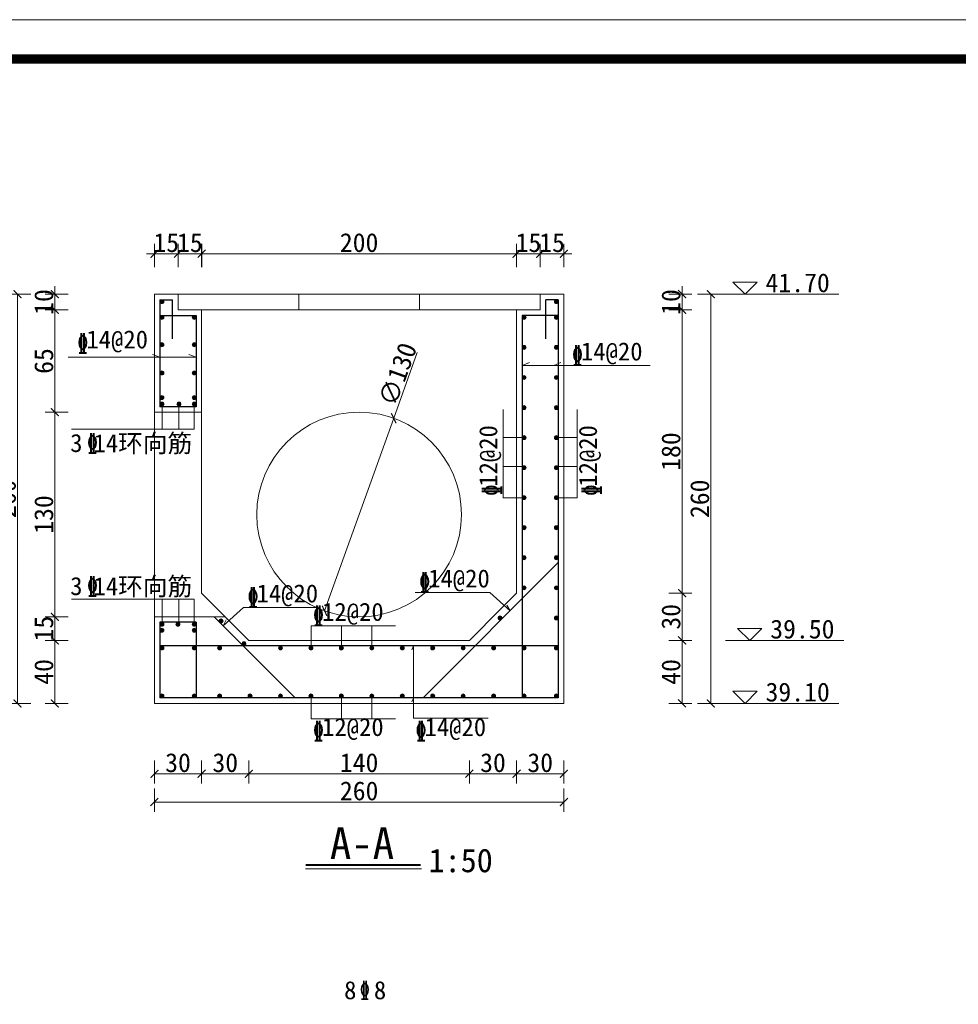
# Model space of a CAD drawing. Extents: x -13074 to 1448651, y 3648755 to 8081248.
# Tile 132 of 173: x 562824 to 562943, y 3858657 to 3858782. Entities that reach past the tile are written whole.
import ezdxf

# ---------------------------------------------------------------- set-up
doc = ezdxf.new("R2010")
doc.units = 0
doc.header["$PDMODE"] = 32
doc.header["$PDSIZE"] = 0.2
doc.layers.get('0').update_dxf_attribs({"linetype": 'CONTINUOUS'})
doc.layers.get('Defpoints').update_dxf_attribs({"linetype": 'CONTINUOUS'})
for name, color, linetype, lineweight in [('0.09标注线', 3, 'CONTINUOUS', 9), ('0.13填充', 8, 'CONTINUOUS', 9), ('0.30粗线', 7, 'CONTINUOUS', 30), ('0.30红', 1, 'CONTINUOUS', 30), ('SHEET', 1, 'CONTINUOUS', 15), ('文字', 7, 'CONTINUOUS', 15), ('新建路', 7, 'CONTINUOUS', 40)]:
    doc.layers.add(name, color=color, linetype=linetype, lineweight=lineweight)
doc.styles.add('-仿宋_GB2312', font='FangSong_GB2312.ttf')
doc.styles.add('CHX-1', font='tssdeng.shx', dxfattribs={"width": 0.7, "height": 300, "bigfont": 'atssdchn.shx'})
doc.dimstyles.new('zzzz STANDARD', dxfattribs={"dimtxt": 2.3, "dimasz": 1, "dimexe": 1.25, "dimexo": 1.5, "dimgap": 0.2, "dimtad": 1, "dimdec": 0, "dimlfac": 10, "dimzin": 0, "dimdsep": 46, "dimtxsty": '-仿宋_GB2312', "dimblk": 'ARCHTICK', "dimcen": 0.09, "dimadec": 0, "dimazin": 0, "dimtfac": 1, "dimtdec": 0, "dimtix": 1, "dimtmove": 2, "dimatfit": 3, "dimfxl": 1.7, "dimfxlon": 1, "dimtolj": 1, "dimtzin": 0, "dimlwd": 9, "dimlwe": 9, "dimarcsym": 0})

# ---------------------------------------------------------------- blocks, each defined once
blk = doc.blocks.new('_ARCHTICK')
at = {"color": 0, "linetype": 'ByBlock', "const_width": 0.15}
blk.add_lwpolyline([(-0.5, -0.5), (0.5, 0.5)], dxfattribs=at)
blk = doc.blocks.new('*D2793')
at = {"layer": 'Defpoints', "color": 0, "linetype": 'Continuous', "lineweight": 13}
for p in [(562892.85, 3858747.62), (562889.85, 3858745.62), (562907.86, 3858745.62)]:
    blk.add_point(p, dxfattribs=at)
at = {"layer": '新建路', "color": 0, "linetype": 'Continuous', "lineweight": 9}
for p, q in [((562907.86, 3858747.62), (562907.86, 3858748.62)), ((562906.16, 3858747.62), (562909.11, 3858747.62)), ((562907.86, 3858747.62), (562907.86, 3858745.62)), ((562906.16, 3858745.62), (562909.11, 3858745.62)), ((562907.86, 3858745.62), (562907.86, 3858744.62))]:
    blk.add_line(p, q, dxfattribs=at)
for p, rotation in [((562907.86, 3858747.62), 270), ((562907.86, 3858745.62), 90)]:
    blk.add_blockref('_ARCHTICK', p, dxfattribs=dict(at, rotation=rotation))
at = {"layer": '新建路', "color": 0, "linetype": 'Continuous', "lineweight": 13, "insert": (562906.46, 3858746.62), "char_height": 2.4, "attachment_point": 5, "rotation": 90, "style": '-仿宋_GB2312'}
blk.add_mtext('\\A1;10', dxfattribs=at)
blk = doc.blocks.new('*D2794')
at = {"layer": 'Defpoints', "color": 0, "linetype": 'Continuous', "lineweight": 13}
for p in [(562889.85, 3858745.62), (562886.85, 3858709.62), (562907.86, 3858709.62)]:
    blk.add_point(p, dxfattribs=at)
at = {"layer": '新建路', "color": 0, "linetype": 'Continuous', "lineweight": 9}
for p, q in [((562906.16, 3858745.62), (562909.11, 3858745.62)), ((562907.86, 3858745.62), (562907.86, 3858709.62)), ((562906.16, 3858709.62), (562909.11, 3858709.62))]:
    blk.add_line(p, q, dxfattribs=at)
for p, rotation in [((562907.86, 3858745.62), 90), ((562907.86, 3858709.62), 270)]:
    blk.add_blockref('_ARCHTICK', p, dxfattribs=dict(at, rotation=rotation))
at = {"layer": '新建路', "color": 0, "linetype": 'Continuous', "lineweight": 13, "insert": (562906.46, 3858727.62), "char_height": 2.4, "attachment_point": 5, "rotation": 90, "style": '-仿宋_GB2312'}
blk.add_mtext('\\A1;180', dxfattribs=at)
blk = doc.blocks.new('*D2795')
at = {"layer": 'Defpoints', "color": 0, "linetype": 'Continuous', "lineweight": 13}
for p in [(562886.85, 3858709.62), (562880.85, 3858703.62), (562907.86, 3858703.62)]:
    blk.add_point(p, dxfattribs=at)
at = {"layer": '新建路', "color": 0, "linetype": 'Continuous', "lineweight": 9}
for p, q in [((562906.16, 3858709.62), (562909.11, 3858709.62)), ((562907.86, 3858709.62), (562907.86, 3858703.62)), ((562906.16, 3858703.62), (562909.11, 3858703.62))]:
    blk.add_line(p, q, dxfattribs=at)
for p, rotation in [((562907.86, 3858709.62), 90), ((562907.86, 3858703.62), 270)]:
    blk.add_blockref('_ARCHTICK', p, dxfattribs=dict(at, rotation=rotation))
at = {"layer": '新建路', "color": 0, "linetype": 'Continuous', "lineweight": 13, "insert": (562906.46, 3858706.62), "char_height": 2.4, "attachment_point": 5, "rotation": 90, "style": '-仿宋_GB2312'}
blk.add_mtext('\\A1;30', dxfattribs=at)
blk = doc.blocks.new('*D2796')
at = {"layer": 'Defpoints', "color": 0, "linetype": 'Continuous', "lineweight": 13}
for p in [(562880.85, 3858703.62), (562892.85, 3858695.62), (562907.86, 3858695.62)]:
    blk.add_point(p, dxfattribs=at)
at = {"layer": '新建路', "color": 0, "linetype": 'Continuous', "lineweight": 9}
for p, q in [((562906.16, 3858703.62), (562909.11, 3858703.62)), ((562907.86, 3858703.62), (562907.86, 3858695.62)), ((562906.16, 3858695.62), (562909.11, 3858695.62))]:
    blk.add_line(p, q, dxfattribs=at)
for p, rotation in [((562907.86, 3858703.62), 90), ((562907.86, 3858695.62), 270)]:
    blk.add_blockref('_ARCHTICK', p, dxfattribs=dict(at, rotation=rotation))
at = {"layer": '新建路', "color": 0, "linetype": 'Continuous', "lineweight": 13, "insert": (562906.46, 3858699.62), "char_height": 2.4, "attachment_point": 5, "rotation": 90, "style": '-仿宋_GB2312'}
blk.add_mtext('\\A1;40', dxfattribs=at)
blk = doc.blocks.new('*D2803')
at = {"layer": 'Defpoints', "color": 0, "linetype": 'Continuous', "lineweight": 13}
for p in [(562840.85, 3858695.62), (562892.85, 3858695.62), (562840.85, 3858683.09)]:
    blk.add_point(p, dxfattribs=at)
at = {"layer": '新建路', "color": 0, "linetype": 'Continuous', "lineweight": 9}
for p, q in [((562840.85, 3858684.79), (562840.85, 3858681.84)), ((562892.85, 3858684.79), (562892.85, 3858681.84)), ((562892.85, 3858683.09), (562840.85, 3858683.09))]:
    blk.add_line(p, q, dxfattribs=at)
at = {"layer": '新建路', "color": 0, "linetype": 'Continuous', "lineweight": 9, "rotation": 180}
blk.add_blockref('_ARCHTICK', (562840.85, 3858683.09), dxfattribs=at)
at = {"layer": '新建路', "color": 0, "linetype": 'Continuous', "lineweight": 9}
blk.add_blockref('_ARCHTICK', (562892.85, 3858683.09), dxfattribs=at)
at = {"layer": '新建路', "color": 0, "linetype": 'Continuous', "lineweight": 13, "insert": (562866.85, 3858684.49), "char_height": 2.4, "attachment_point": 5, "style": '-仿宋_GB2312'}
blk.add_mtext('\\A1;260', dxfattribs=at)
blk = doc.blocks.new('*D2804')
at = {"layer": 'Defpoints', "color": 0, "linetype": 'Continuous', "lineweight": 13}
for p in [(562843.85, 3858752.75), (562840.85, 3858747.62), (562843.85, 3858747.62)]:
    blk.add_point(p, dxfattribs=at)
at = {"layer": '新建路', "color": 0, "linetype": 'Continuous', "lineweight": 9}
for p, q in [((562840.85, 3858751.05), (562840.85, 3858754)), ((562843.85, 3858751.05), (562843.85, 3858754)), ((562840.85, 3858752.75), (562839.85, 3858752.75)), ((562840.85, 3858752.75), (562843.85, 3858752.75)), ((562843.85, 3858752.75), (562844.85, 3858752.75))]:
    blk.add_line(p, q, dxfattribs=at)
blk.add_blockref('_ARCHTICK', (562840.85, 3858752.75), dxfattribs=at)
at = {"layer": '新建路', "color": 0, "linetype": 'Continuous', "lineweight": 9, "rotation": 180}
blk.add_blockref('_ARCHTICK', (562843.85, 3858752.75), dxfattribs=at)
at = {"layer": '新建路', "color": 0, "linetype": 'Continuous', "lineweight": 13, "insert": (562842.35, 3858754.15), "char_height": 2.4, "attachment_point": 5, "style": '-仿宋_GB2312'}
blk.add_mtext('\\A1;15', dxfattribs=at)
blk = doc.blocks.new('*D2805')
at = {"layer": 'Defpoints', "color": 0, "linetype": 'Continuous', "lineweight": 13}
for p in [(562846.85, 3858752.75), (562843.85, 3858747.62), (562846.85, 3858745.62)]:
    blk.add_point(p, dxfattribs=at)
at = {"layer": '新建路', "color": 0, "linetype": 'Continuous', "lineweight": 9}
for p, q in [((562843.85, 3858751.05), (562843.85, 3858754)), ((562846.85, 3858751.05), (562846.85, 3858754)), ((562843.85, 3858752.75), (562842.85, 3858752.75)), ((562843.85, 3858752.75), (562846.85, 3858752.75)), ((562846.85, 3858752.75), (562847.85, 3858752.75))]:
    blk.add_line(p, q, dxfattribs=at)
blk.add_blockref('_ARCHTICK', (562843.85, 3858752.75), dxfattribs=at)
at = {"layer": '新建路', "color": 0, "linetype": 'Continuous', "lineweight": 9, "rotation": 180}
blk.add_blockref('_ARCHTICK', (562846.85, 3858752.75), dxfattribs=at)
at = {"layer": '新建路', "color": 0, "linetype": 'Continuous', "lineweight": 13, "insert": (562845.35, 3858754.15), "char_height": 2.4, "attachment_point": 5, "style": '-仿宋_GB2312'}
blk.add_mtext('\\A1;15', dxfattribs=at)
blk = doc.blocks.new('*D2807')
at = {"layer": 'Defpoints', "color": 0, "linetype": 'Continuous', "lineweight": 13}
for p in [(562889.85, 3858752.75), (562889.85, 3858747.62), (562886.85, 3858745.62)]:
    blk.add_point(p, dxfattribs=at)
at = {"layer": '新建路', "color": 0, "linetype": 'Continuous', "lineweight": 9}
for p, q in [((562886.85, 3858751.05), (562886.85, 3858754)), ((562889.85, 3858751.05), (562889.85, 3858754)), ((562886.85, 3858752.75), (562885.85, 3858752.75)), ((562886.85, 3858752.75), (562889.85, 3858752.75)), ((562889.85, 3858752.75), (562890.85, 3858752.75))]:
    blk.add_line(p, q, dxfattribs=at)
blk.add_blockref('_ARCHTICK', (562886.85, 3858752.75), dxfattribs=at)
at = {"layer": '新建路', "color": 0, "linetype": 'Continuous', "lineweight": 9, "rotation": 180}
blk.add_blockref('_ARCHTICK', (562889.85, 3858752.75), dxfattribs=at)
at = {"layer": '新建路', "color": 0, "linetype": 'Continuous', "lineweight": 13, "insert": (562888.35, 3858754.15), "char_height": 2.4, "attachment_point": 5, "style": '-仿宋_GB2312'}
blk.add_mtext('\\A1;15', dxfattribs=at)
blk = doc.blocks.new('*D2808')
at = {"layer": 'Defpoints', "color": 0, "linetype": 'Continuous', "lineweight": 13}
for p in [(562892.85, 3858752.75), (562889.85, 3858747.62), (562892.85, 3858747.62)]:
    blk.add_point(p, dxfattribs=at)
at = {"layer": '新建路', "color": 0, "linetype": 'Continuous', "lineweight": 9}
for p, q in [((562889.85, 3858751.05), (562889.85, 3858754)), ((562892.85, 3858751.05), (562892.85, 3858754)), ((562889.85, 3858752.75), (562888.85, 3858752.75)), ((562889.85, 3858752.75), (562892.85, 3858752.75)), ((562892.85, 3858752.75), (562893.85, 3858752.75))]:
    blk.add_line(p, q, dxfattribs=at)
blk.add_blockref('_ARCHTICK', (562889.85, 3858752.75), dxfattribs=at)
at = {"layer": '新建路', "color": 0, "linetype": 'Continuous', "lineweight": 9, "rotation": 180}
blk.add_blockref('_ARCHTICK', (562892.85, 3858752.75), dxfattribs=at)
at = {"layer": '新建路', "color": 0, "linetype": 'Continuous', "lineweight": 13, "insert": (562891.35, 3858754.15), "char_height": 2.4, "attachment_point": 5, "style": '-仿宋_GB2312'}
blk.add_mtext('\\A1;15', dxfattribs=at)
blk = doc.blocks.new('*D2809')
at = {"layer": 'Defpoints', "color": 0, "linetype": 'Continuous', "lineweight": 13}
for p in [(562840.85, 3858747.62), (562828.21, 3858745.62), (562843.85, 3858745.62)]:
    blk.add_point(p, dxfattribs=at)
at = {"layer": '新建路', "color": 0, "linetype": 'Continuous', "lineweight": 9}
for p, q in [((562828.21, 3858747.62), (562828.21, 3858748.62)), ((562829.91, 3858747.62), (562826.96, 3858747.62)), ((562828.21, 3858747.62), (562828.21, 3858745.62)), ((562829.91, 3858745.62), (562826.96, 3858745.62)), ((562828.21, 3858745.62), (562828.21, 3858744.62))]:
    blk.add_line(p, q, dxfattribs=at)
for p, rotation in [((562828.21, 3858747.62), 270), ((562828.21, 3858745.62), 90)]:
    blk.add_blockref('_ARCHTICK', p, dxfattribs=dict(at, rotation=rotation))
at = {"layer": '新建路', "color": 0, "linetype": 'Continuous', "lineweight": 13, "insert": (562826.81, 3858746.62), "char_height": 2.4, "attachment_point": 5, "rotation": 90, "style": '-仿宋_GB2312'}
blk.add_mtext('\\A1;10', dxfattribs=at)
blk = doc.blocks.new('*D2810')
at = {"layer": 'Defpoints', "color": 0, "linetype": 'Continuous', "lineweight": 13}
for p in [(562843.85, 3858745.62), (562828.21, 3858732.62), (562840.85, 3858732.62)]:
    blk.add_point(p, dxfattribs=at)
at = {"layer": '新建路', "color": 0, "linetype": 'Continuous', "lineweight": 9}
for p, q in [((562829.91, 3858745.62), (562826.96, 3858745.62)), ((562828.21, 3858745.62), (562828.21, 3858732.62)), ((562829.91, 3858732.62), (562826.96, 3858732.62))]:
    blk.add_line(p, q, dxfattribs=at)
for p, rotation in [((562828.21, 3858745.62), 90), ((562828.21, 3858732.62), 270)]:
    blk.add_blockref('_ARCHTICK', p, dxfattribs=dict(at, rotation=rotation))
at = {"layer": '新建路', "color": 0, "linetype": 'Continuous', "lineweight": 13, "insert": (562826.81, 3858739.12), "char_height": 2.4, "attachment_point": 5, "rotation": 90, "style": '-仿宋_GB2312'}
blk.add_mtext('\\A1;65', dxfattribs=at)
blk = doc.blocks.new('*D2811')
at = {"layer": 'Defpoints', "color": 0, "linetype": 'Continuous', "lineweight": 13}
for p in [(562840.85, 3858732.62), (562828.21, 3858706.63), (562846.85, 3858706.63)]:
    blk.add_point(p, dxfattribs=at)
at = {"layer": '新建路', "color": 0, "linetype": 'Continuous', "lineweight": 9}
for p, q in [((562829.91, 3858732.62), (562826.96, 3858732.62)), ((562828.21, 3858732.62), (562828.21, 3858706.63)), ((562829.91, 3858706.63), (562826.96, 3858706.63))]:
    blk.add_line(p, q, dxfattribs=at)
for p, rotation in [((562828.21, 3858732.62), 90), ((562828.21, 3858706.63), 270)]:
    blk.add_blockref('_ARCHTICK', p, dxfattribs=dict(at, rotation=rotation))
at = {"layer": '新建路', "color": 0, "linetype": 'Continuous', "lineweight": 13, "insert": (562826.81, 3858719.62), "char_height": 2.4, "attachment_point": 5, "rotation": 90, "style": '-仿宋_GB2312'}
blk.add_mtext('\\A1;130', dxfattribs=at)
blk = doc.blocks.new('*D2812')
at = {"layer": 'Defpoints', "color": 0, "linetype": 'Continuous', "lineweight": 13}
for p in [(562846.85, 3858706.63), (562828.21, 3858703.62), (562852.85, 3858703.62)]:
    blk.add_point(p, dxfattribs=at)
at = {"layer": '新建路', "color": 0, "linetype": 'Continuous', "lineweight": 9}
for p, q in [((562829.91, 3858706.63), (562826.96, 3858706.63)), ((562828.21, 3858706.63), (562828.21, 3858707.63)), ((562828.21, 3858706.63), (562828.21, 3858703.62)), ((562829.91, 3858703.62), (562826.96, 3858703.62)), ((562828.21, 3858703.62), (562828.21, 3858702.62))]:
    blk.add_line(p, q, dxfattribs=at)
for p, rotation in [((562828.21, 3858706.63), 270), ((562828.21, 3858703.62), 90)]:
    blk.add_blockref('_ARCHTICK', p, dxfattribs=dict(at, rotation=rotation))
at = {"layer": '新建路', "color": 0, "linetype": 'Continuous', "lineweight": 13, "insert": (562826.81, 3858705.12), "char_height": 2.4, "attachment_point": 5, "rotation": 90, "style": '-仿宋_GB2312'}
blk.add_mtext('\\A1;15', dxfattribs=at)
blk = doc.blocks.new('*D2813')
at = {"layer": 'Defpoints', "color": 0, "linetype": 'Continuous', "lineweight": 13}
for p in [(562852.85, 3858703.62), (562828.21, 3858695.62), (562840.85, 3858695.62)]:
    blk.add_point(p, dxfattribs=at)
at = {"layer": '新建路', "color": 0, "linetype": 'Continuous', "lineweight": 9}
for p, q in [((562829.91, 3858703.62), (562826.96, 3858703.62)), ((562828.21, 3858703.62), (562828.21, 3858695.62)), ((562829.91, 3858695.62), (562826.96, 3858695.62))]:
    blk.add_line(p, q, dxfattribs=at)
for p, rotation in [((562828.21, 3858703.62), 90), ((562828.21, 3858695.62), 270)]:
    blk.add_blockref('_ARCHTICK', p, dxfattribs=dict(at, rotation=rotation))
at = {"layer": '新建路', "color": 0, "linetype": 'Continuous', "lineweight": 13, "insert": (562826.81, 3858699.62), "char_height": 2.4, "attachment_point": 5, "rotation": 90, "style": '-仿宋_GB2312'}
blk.add_mtext('\\A1;40', dxfattribs=at)
blk = doc.blocks.new('*D3066')
at = {"layer": 'Defpoints', "color": 0, "linetype": 'Continuous', "lineweight": 13}
for p in [(562871.24, 3858731.85), (562862.46, 3858707.38)]:
    blk.add_point(p, dxfattribs=at)
at = {"layer": '新建路', "color": 0, "linetype": 'Continuous', "lineweight": 9}
for p in [(562874.23, 3858740.2), (562862.46, 3858707.38)]:
    blk.add_line(p, (562871.24, 3858731.85), dxfattribs=at)
for p, rotation in [((562871.24, 3858731.85), 250.2673041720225), ((562862.46, 3858707.38), 70.2673041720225)]:
    blk.add_blockref('_ARCHTICK', p, dxfattribs=dict(at, rotation=rotation))
at = {"layer": '新建路', "color": 0, "linetype": 'Continuous', "lineweight": 13, "insert": (562871.75, 3858737.44), "char_height": 2.4, "attachment_point": 5, "rotation": 70.2673, "style": '-仿宋_GB2312'}
blk.add_mtext('\\A1;∅130', dxfattribs=at)

msp = doc.modelspace()

# ---------------------------------------------------------------- hatches: boundary and pattern name
at = {"layer": '0.13填充', "ltscale": 0.005}
for points in [[(562841.546, 3858746.665, 1), (562842.046, 3858746.665, 1)], [(562892.146, 3858746.665, -1), (562891.646, 3858746.665, -1)], [(562841.546, 3858744.665, 1), (562842.046, 3858744.665, 1)], [(562846.146, 3858744.665, -1), (562845.646, 3858744.665, -1)], [(562887.546, 3858744.665, 1), (562888.046, 3858744.665, 1)], [(562892.146, 3858744.665, -1), (562891.646, 3858744.665, -1)], [(562841.546, 3858741.185, 1), (562842.046, 3858741.185, 1)], [(562846.146, 3858741.185, -1), (562845.646, 3858741.185, -1)], [(562887.546, 3858740.847, 1), (562888.046, 3858740.847, 1)], [(562892.146, 3858740.847, -1), (562891.646, 3858740.847, -1)], [(562841.546, 3858737.605, 1), (562842.046, 3858737.605, 1)], [(562846.146, 3858737.605, -1), (562845.646, 3858737.605, -1)], [(562887.546, 3858737.028, 1), (562888.046, 3858737.028, 1)], [(562892.146, 3858737.028, -1), (562891.646, 3858737.028, -1)], [(562841.546, 3858734.482, 1), (562842.046, 3858734.482, 1)], [(562846.146, 3858734.482, -1), (562845.646, 3858734.482, -1)], [(562842.074, 3858733.642, -1), (562841.574, 3858733.642, -1)], [(562844.217, 3858733.642, -1), (562843.717, 3858733.642, -1)], [(562846.146, 3858733.642, -1), (562845.646, 3858733.642, -1)], [(562887.546, 3858733.21, 1), (562888.046, 3858733.21, 1)], [(562892.146, 3858733.21, -1), (562891.646, 3858733.21, -1)], [(562887.546, 3858729.392, 1), (562888.046, 3858729.392, 1)], [(562892.146, 3858729.392, -1), (562891.646, 3858729.392, -1)], [(562887.546, 3858725.574, 1), (562888.046, 3858725.574, 1)], [(562892.146, 3858725.574, -1), (562891.646, 3858725.574, -1)], [(562887.546, 3858721.756, 1), (562888.046, 3858721.756, 1)], [(562892.146, 3858721.756, -1), (562891.646, 3858721.756, -1)], [(562887.546, 3858717.938, 1), (562888.046, 3858717.938, 1)], [(562892.146, 3858717.938, -1), (562891.646, 3858717.938, -1)], [(562887.546, 3858714.12, 1), (562888.046, 3858714.12, 1)], [(562892.146, 3858714.12, -1), (562891.646, 3858714.12, -1)], [(562887.546, 3858710.301, 1), (562888.046, 3858710.301, 1)], [(562892.146, 3858710.301, -1), (562891.646, 3858710.301, -1)], [(562884.486, 3858706.476, 1), (562884.986, 3858706.476, 1)], [(562892.146, 3858706.483, -1), (562891.646, 3858706.483, -1)], [(562841.546, 3858705.665, 1), (562842.046, 3858705.665, 1)], [(562841.546, 3858705.665, 1), (562842.046, 3858705.665, 1)], [(562844.089, 3858705.665, -1), (562843.589, 3858705.665, -1)], [(562846.146, 3858705.665, -1), (562845.646, 3858705.665, -1)], [(562846.146, 3858705.665, -1), (562845.646, 3858705.665, -1)], [(562849.562, 3858706.094, -1), (562849.062, 3858706.094, -1)], [(562841.546, 3858704.92, 1), (562842.046, 3858704.92, 1)], [(562846.146, 3858704.92, -1), (562845.646, 3858704.92, -1)], [(562841.546, 3858702.665, 1), (562842.046, 3858702.665, 1)], [(562846.146, 3858702.665, -1), (562845.646, 3858702.665, -1)], [(562849.38, 3858702.665, -1), (562848.88, 3858702.665, -1)], [(562852.471, 3858703.195, -1), (562851.971, 3858703.195, -1)], [(562856.613, 3858702.665, 1), (562857.113, 3858702.665, 1)], [(562860.48, 3858702.665, 1), (562860.98, 3858702.665, 1)], [(562864.346, 3858702.665, 1), (562864.846, 3858702.665, 1)], [(562868.213, 3858702.665, 1), (562868.713, 3858702.665, 1)], [(562872.08, 3858702.665, 1), (562872.58, 3858702.665, 1)], [(562875.946, 3858702.665, 1), (562876.446, 3858702.665, 1)], [(562879.813, 3858702.665, 1), (562880.313, 3858702.665, 1)], [(562883.68, 3858702.665, 1), (562884.18, 3858702.665, 1)], [(562887.546, 3858702.665, 1), (562888.046, 3858702.665, 1)], [(562892.146, 3858702.665, -1), (562891.646, 3858702.665, -1)], [(562841.546, 3858696.565, -1), (562842.046, 3858696.565, -1)], [(562846.146, 3858696.565, 1), (562845.646, 3858696.565, 1)], [(562849.38, 3858696.565, 1), (562848.88, 3858696.565, 1)], [(562852.746, 3858696.565, -1), (562853.246, 3858696.565, -1)], [(562856.613, 3858696.565, -1), (562857.113, 3858696.565, -1)], [(562860.48, 3858696.565, -1), (562860.98, 3858696.565, -1)], [(562864.346, 3858696.565, -1), (562864.846, 3858696.565, -1)], [(562868.213, 3858696.565, -1), (562868.713, 3858696.565, -1)], [(562872.08, 3858696.565, -1), (562872.58, 3858696.565, -1)], [(562875.946, 3858696.565, -1), (562876.446, 3858696.565, -1)], [(562879.813, 3858696.565, -1), (562880.313, 3858696.565, -1)], [(562883.68, 3858696.565, -1), (562884.18, 3858696.565, -1)], [(562887.546, 3858696.565, -1), (562888.046, 3858696.565, -1)], [(562892.146, 3858696.565, 1), (562891.646, 3858696.565, 1)]]:
    msp.add_hatch(color=4, dxfattribs=at).paths.add_polyline_path(points)

# ---------------------------------------------------------------- linework, layer by layer
at = {"layer": '0.09标注线'}
for p, q in [((562914.32, 3858749.154), (562915.858, 3858747.615)), ((562914.32, 3858749.154), (562917.397, 3858749.154)), ((562915.858, 3858747.615), (562917.397, 3858749.154)), ((562914.917, 3858705.154), (562916.456, 3858703.615)), ((562914.917, 3858705.154), (562917.994, 3858705.154)), ((562916.456, 3858703.615), (562917.994, 3858705.154)), ((562914.32, 3858697.154), (562915.858, 3858695.615)), ((562914.32, 3858697.154), (562917.397, 3858697.154)), ((562915.858, 3858695.615), (562917.397, 3858697.154))]:
    msp.add_line(p, q, dxfattribs=at)
at = {"layer": '0.09标注线', "color": 3}
for p, q in [((562829.875, 3858739.592), (562846.146, 3858739.592)), ((562903.817, 3858738.536), (562887.546, 3858738.536)), ((562885.142, 3858721.756), (562885.142, 3858732.958)), ((562894.551, 3858721.756), (562894.551, 3858732.958)), ((562830.313, 3858730.462), (562845.896, 3858730.462)), ((562885.142, 3858729.392), (562887.796, 3858729.392)), ((562894.551, 3858729.392), (562891.896, 3858729.392)), ((562885.142, 3858725.724), (562887.796, 3858725.724)), ((562894.551, 3858725.724), (562891.896, 3858725.724)), ((562885.142, 3858721.756), (562887.796, 3858721.756)), ((562894.551, 3858721.756), (562891.896, 3858721.756)), ((562883.427, 3858709.708, 2.88), (562873.968, 3858709.708, 2.88)), ((562883.427, 3858709.708, 2.88), (562886.034, 3858707.389)), ((562830.313, 3858708.845), (562845.896, 3858708.845)), ((562852.167, 3858707.806, 2.88), (562849.56, 3858705.487)), ((562852.167, 3858707.806, 2.88), (562861.626, 3858707.806, 2.88)), ((562860.748, 3858705.472), (562860.748, 3858702.817)), ((562860.748, 3858705.472), (562871.448, 3858705.472)), ((562864.596, 3858705.472), (562864.596, 3858702.567)), ((562868.463, 3858705.472), (562868.463, 3858702.567)), ((562873.761, 3858702.915), (562873.526, 3858702.421, -0.143)), ((562873.761, 3858693.734), (562873.761, 3858702.915)), ((562864.596, 3858693.661), (562864.596, 3858696.566)), ((562868.463, 3858693.661), (562868.463, 3858696.566)), ((562860.748, 3858693.661), (562860.748, 3858696.316)), ((562873.761, 3858696.297), (562873.526, 3858695.803, -0.143)), ((562860.748, 3858693.661), (562871.448, 3858693.661)), ((562873.761, 3858693.734), (562883.22, 3858693.734))]:
    msp.add_line(p, q, dxfattribs=at)
at = {"layer": '0.09标注线', "linetype": 'Continuous', "lineweight": 13}
for p, q in [((562841.546, 3858739.592), (562840.625, 3858739.968, -0.06)), ((562846.146, 3858739.592), (562845.225, 3858739.968, -0.06)), ((562887.546, 3858738.536), (562888.468, 3858738.912, -0.06)), ((562891.555, 3858738.536), (562892.476, 3858738.912, -0.06)), ((562841.824, 3858733.642), (562841.824, 3858730.462)), ((562843.967, 3858733.642), (562843.967, 3858730.462)), ((562845.896, 3858733.642), (562845.896, 3858730.462)), ((562841.824, 3858705.665), (562841.824, 3858708.845)), ((562843.967, 3858705.665), (562843.967, 3858708.845)), ((562845.896, 3858705.665), (562845.896, 3858708.845))]:
    msp.add_line(p, q, dxfattribs=at)
msp.add_circle((562866.846, 3858719.615), 13, dxfattribs=at)
at = {"layer": '0.13填充', "ltscale": 0.005}
for p, q in [((562886.034, 3858707.389), (562885.622, 3858708.119)), ((562849.56, 3858705.487), (562849.972, 3858706.217)), ((562860.036, 3858674.59), (562874.767, 3858674.59))]:
    msp.add_line(p, q, dxfattribs=at)
at = {"layer": '0.13填充', "lineweight": 40, "ltscale": 0.005}
msp.add_line((562860.092, 3858675.12), (562874.632, 3858675.12), dxfattribs=at)
at = {"layer": '0.13填充', "color": 4, "ltscale": 0.005}
for centre in [(562841.796, 3858746.665), (562891.896, 3858746.665), (562841.796, 3858744.665), (562845.896, 3858744.665), (562887.796, 3858744.665), (562891.896, 3858744.665), (562841.796, 3858741.185), (562845.896, 3858741.185), (562887.796, 3858740.847), (562891.896, 3858740.847), (562841.796, 3858737.605), (562845.896, 3858737.605), (562887.796, 3858737.028), (562891.896, 3858737.028), (562841.796, 3858734.482), (562845.896, 3858734.482), (562841.824, 3858733.642), (562843.967, 3858733.642), (562845.896, 3858733.642), (562887.796, 3858733.21), (562891.896, 3858733.21), (562887.796, 3858729.392), (562891.896, 3858729.392), (562887.796, 3858725.574), (562891.896, 3858725.574), (562887.796, 3858721.756), (562891.896, 3858721.756), (562887.796, 3858717.938), (562891.896, 3858717.938), (562887.796, 3858714.12), (562891.896, 3858714.12), (562887.796, 3858710.301), (562891.896, 3858710.301), (562884.736, 3858706.476), (562891.896, 3858706.483), (562841.796, 3858705.665), (562841.796, 3858705.665), (562843.839, 3858705.665), (562845.896, 3858705.665), (562845.896, 3858705.665), (562849.312, 3858706.094), (562841.796, 3858704.92), (562845.896, 3858704.92), (562841.796, 3858702.665), (562845.896, 3858702.665), (562849.13, 3858702.665), (562852.221, 3858703.195), (562856.863, 3858702.665), (562860.73, 3858702.665), (562864.596, 3858702.665), (562868.463, 3858702.665), (562872.33, 3858702.665), (562876.196, 3858702.665), (562880.063, 3858702.665), (562883.93, 3858702.665), (562887.796, 3858702.665), (562891.896, 3858702.665), (562841.796, 3858696.565), (562845.896, 3858696.565), (562849.13, 3858696.565), (562852.996, 3858696.565), (562856.863, 3858696.565), (562860.73, 3858696.565), (562864.596, 3858696.565), (562868.463, 3858696.565), (562872.33, 3858696.565), (562876.196, 3858696.565), (562880.063, 3858696.565), (562883.93, 3858696.565), (562887.796, 3858696.565), (562891.896, 3858696.565)]:
    msp.add_circle(centre, 0.25, dxfattribs=at)
at = {"layer": '0.30粗线', "lineweight": 13}
for p, q in [((562840.846, 3858747.615), (562892.846, 3858747.615)), ((562840.846, 3858747.615), (562840.846, 3858695.615)), ((562843.846, 3858745.615), (562843.846, 3858747.615)), ((562859.18, 3858745.615), (562859.18, 3858747.615)), ((562874.513, 3858745.615), (562874.513, 3858747.615)), ((562889.846, 3858745.615), (562889.846, 3858747.615)), ((562892.846, 3858695.615), (562892.846, 3858747.615)), ((562843.846, 3858745.615), (562889.846, 3858745.615)), ((562846.846, 3858709.615), (562846.846, 3858745.615)), ((562886.846, 3858745.615), (562886.846, 3858709.615)), ((562846.846, 3858732.615), (562840.846, 3858732.615)), ((562846.846, 3858709.615), (562852.846, 3858703.615)), ((562886.846, 3858709.615), (562884.861, 3858707.63)), ((562849.831, 3858706.63), (562840.846, 3858706.63)), ((562880.846, 3858703.615), (562884.861, 3858707.63)), ((562852.846, 3858703.615), (562880.846, 3858703.615)), ((562840.846, 3858695.615), (562892.846, 3858695.615))]:
    msp.add_line(p, q, dxfattribs=at)
at = {"layer": '0.30红'}
for p, q in [((562841.546, 3858746.915), (562843.146, 3858746.915)), ((562841.546, 3858746.915), (562841.546, 3858733.315)), ((562843.146, 3858741.955), (562843.146, 3858746.915)), ((562892.146, 3858746.915), (562890.546, 3858746.915)), ((562890.546, 3858741.955), (562890.546, 3858746.915)), ((562892.146, 3858746.915), (562892.146, 3858696.315)), ((562841.546, 3858744.915), (562846.146, 3858744.915)), ((562846.146, 3858744.915), (562846.146, 3858733.315)), ((562887.546, 3858744.915), (562887.546, 3858696.315)), ((562892.146, 3858744.915), (562887.546, 3858744.915)), ((562846.146, 3858733.315), (562841.546, 3858733.315)), ((562892.146, 3858713.501), (562874.961, 3858696.315)), ((562848.417, 3858706.63), (562858.732, 3858696.315)), ((562841.546, 3858705.93), (562841.546, 3858696.315)), ((562846.146, 3858705.93), (562841.546, 3858705.93)), ((562846.146, 3858705.93), (562846.146, 3858696.315)), ((562892.146, 3858702.915), (562841.546, 3858702.915)), ((562892.146, 3858696.315), (562841.546, 3858696.315))]:
    msp.add_line(p, q, dxfattribs=at)
at = {"layer": 'SHEET', "color": 7}
msp.add_lwpolyline([(563078.047, 3858485.489), (562658.047, 3858485.489), (562658.047, 3858782.489), (563078.047, 3858782.489)], close=True, dxfattribs=at)
at = {"layer": 'SHEET', "color": 7, "const_width": 1.2}
msp.add_lwpolyline([(562683.047, 3858777.489), (563073.047, 3858777.489), (563073.047, 3858490.489), (562683.047, 3858490.489)], close=True, dxfattribs=at)
at = {"layer": '新建路', "color": 3, "linetype": 'Continuous', "lineweight": 13}
for p, q in [((562927.788, 3858747.615), (562912.763, 3858747.615)), ((562928.385, 3858703.615), (562913.36, 3858703.615)), ((562927.788, 3858695.615), (562912.763, 3858695.615))]:
    msp.add_line(p, q, dxfattribs=at)

# ---------------------------------------------------------------- texts
at = {"layer": '0.09标注线', "attachment_point": 1, "style": '-仿宋_GB2312'}
for s, insert, char_height, width in [('41.70', (562918.46, 3858750.266), 2.4, 12.60969), ('39.50', (562919.057, 3858706.266), 2.4, 12.60969), ('39.10', (562918.46, 3858698.266), 2.4, 12.60969), ('8', (562864.939, 3858660.333), 2.3, 17.07403), ('8', (562868.723, 3858660.333), 2.3, 17.07403)]:
    msp.add_mtext(s, dxfattribs=dict(at, insert=insert, char_height=char_height, width=width))
at = {"layer": '0.09标注线', "color": 3, "char_height": 2.3, "width": 17.07403, "attachment_point": 9, "style": '-仿宋_GB2312'}
for s, insert in [('14@20', (562840.036, 3858740.212, -2.88)), ('14@20', (562902.845, 3858738.687, -2.88)), ('3', (562831.716, 3858727.519, -2.88)), ('14环向筋', (562845.652, 3858727.255, -2.88)), ('14@20', (562883.442, 3858709.844)), ('3', (562831.716, 3858709.343, -2.88)), ('14环向筋', (562845.652, 3858709.079, -2.88)), ('14@20', (562861.641, 3858707.942))]:
    msp.add_mtext(s, dxfattribs=dict(at, insert=insert))
for s, insert, rotation in [('12@20', (562884.895, 3858730.971, -2.88), 90), ('12@20', (562897.555, 3858730.971, -2.88), 90), ('12@20', (562869.964, 3858705.602, -2.88), 0), ('12@20', (562869.964, 3858690.97, -2.88), 0), ('14@20', (562882.976, 3858690.961, -2.88), 0)]:
    msp.add_mtext(s, dxfattribs=dict(at, insert=insert, rotation=rotation))
at = {"layer": '文字', "color": 3, "style": 'CHX-1', "width": 0.62}
for p in [(562831.104, 3858740.161, -2.88), (562893.912, 3858738.635, -2.88), (562832.333, 3858727.467, -2.88), (562832.333, 3858709.292, -2.88), (562874.509, 3858709.792), (562852.708, 3858707.89), (562861.031, 3858705.55, -2.88), (562861.031, 3858690.918, -2.88), (562874.043, 3858690.91, -2.88)]:
    msp.add_text('\x84', height=2.5, dxfattribs=at).set_placement(p)
for p in [(562884.947, 3858722.038, -2.88), (562897.606, 3858722.038, -2.88)]:
    msp.add_text('\x84', height=2.5, rotation=90, dxfattribs=at).set_placement(p)
at = {"layer": '文字', "style": 'CHX-1', "width": 0.62}
msp.add_text('\x84', height=2.3, dxfattribs=at).set_placement((562866.966, 3858658.051))
at = {"layer": '文字', "color": 7, "attachment_point": 1, "style": '-仿宋_GB2312'}
for s, insert, char_height, width in [('A-A', (562863.13, 3858679.857), 4, 38.01372), ('1:50', (562875.662, 3858677.168), 3, 10.28955)]:
    msp.add_mtext(s, dxfattribs=dict(at, insert=insert, char_height=char_height, width=width))

# ---------------------------------------------------------------- dimensions: what is measured, and where the dimension line sits
at = {"layer": '新建路', "color": 3, "linetype": 'Continuous', "lineweight": 13}
for base, p1, p2, picture, middle in [((562843.846, 3858752.752), (562840.846, 3858747.615), (562843.846, 3858747.615), '*D2804', (562842.346, 3858754.152)), ((562846.846, 3858752.752), (562843.846, 3858747.615), (562846.846, 3858745.615), '*D2805', (562845.346, 3858754.152)), ((562889.846, 3858752.752), (562886.846, 3858745.615), (562889.846, 3858747.615), '*D2807', (562888.346, 3858754.152)), ((562892.846, 3858752.752), (562889.846, 3858747.615), (562892.846, 3858747.615), '*D2808', (562891.346, 3858754.152)), ((562840.846, 3858683.094), (562892.846, 3858695.615), (562840.846, 3858695.615), '*D2803', (562866.846, 3858684.494))]:
    dim = msp.add_linear_dim(base=base, p1=p1, p2=p2, dimstyle='zzzz STANDARD', override={"dimtxt": 2.4, "dimexo": 2, "dimlfac": 5}, dxfattribs=at)
    dim.commit()
    dim.dimension.update_dxf_attribs({"geometry": picture, "text_midpoint": middle})
for base, p1, p2 in [((562886.846, 3858752.752), (562846.846, 3858745.615), (562886.846, 3858745.615)), ((562846.846, 3858686.676), (562840.846, 3858695.615), (562846.846, 3858709.615)), ((562852.846, 3858686.676), (562846.846, 3858709.615), (562852.846, 3858703.615)), ((562886.846, 3858686.676), (562880.846, 3858703.615), (562886.846, 3858709.615)), ((562892.846, 3858686.676), (562886.846, 3858709.615), (562892.846, 3858695.615)), ((562880.846, 3858686.676), (562852.846, 3858703.615), (562880.846, 3858703.615))]:
    msp.add_linear_dim(base=base, p1=p1, p2=p2, dimstyle='zzzz STANDARD', override={"dimtxt": 2.4, "dimexo": 2, "dimlfac": 5}, dxfattribs=at).render()
for base, p1, p2 in [((562823.47, 3858747.615), (562840.846, 3858695.615), (562840.846, 3858747.615)), ((562911.513, 3858747.615), (562892.846, 3858695.615), (562892.846, 3858747.615))]:
    msp.add_linear_dim(base=base, p1=p1, p2=p2, angle=90, dimstyle='zzzz STANDARD', override={"dimtxt": 2.4, "dimexo": 2, "dimlfac": 5}, dxfattribs=at).render()
for base, p1, p2, picture, middle in [((562828.212, 3858745.615), (562840.846, 3858747.615), (562843.846, 3858745.615), '*D2809', (562826.812, 3858746.615)), ((562907.856, 3858745.615), (562892.846, 3858747.615), (562889.846, 3858745.615), '*D2793', (562906.456, 3858746.615)), ((562828.212, 3858732.615), (562843.846, 3858745.615), (562840.846, 3858732.615), '*D2810', (562826.812, 3858739.115)), ((562907.856, 3858709.615), (562889.846, 3858745.615), (562886.846, 3858709.615), '*D2794', (562906.456, 3858727.615)), ((562828.212, 3858706.63), (562840.846, 3858732.615), (562846.846, 3858706.63), '*D2811', (562826.812, 3858719.623)), ((562907.856, 3858703.615), (562886.846, 3858709.615), (562880.846, 3858703.615), '*D2795', (562906.456, 3858706.615)), ((562828.212, 3858703.615), (562846.846, 3858706.63), (562852.846, 3858703.615), '*D2812', (562826.812, 3858705.123)), ((562828.212, 3858695.615), (562852.846, 3858703.615), (562840.846, 3858695.615), '*D2813', (562826.812, 3858699.615)), ((562907.856, 3858695.615), (562880.846, 3858703.615), (562892.846, 3858695.615), '*D2796', (562906.456, 3858699.615))]:
    dim = msp.add_linear_dim(base=base, p1=p1, p2=p2, angle=90, dimstyle='zzzz STANDARD', override={"dimtxt": 2.4, "dimexo": 2, "dimlfac": 5}, dxfattribs=at)
    dim.commit()
    dim.dimension.update_dxf_attribs({"geometry": picture, "text_midpoint": middle})
dim = msp.add_diameter_dim_2p(p1=(562862.457, 3858707.379), p2=(562871.236, 3858731.852), dimstyle='zzzz STANDARD', override={"dimtxt": 2.4, "dimexo": 2, "dimlfac": 5}, dxfattribs=at)
dim.commit()
dim.dimension.update_dxf_attribs({"geometry": '*D3066', "text_midpoint": (562871.752, 3858737.438)})

doc.saveas('drawing.dxf')
